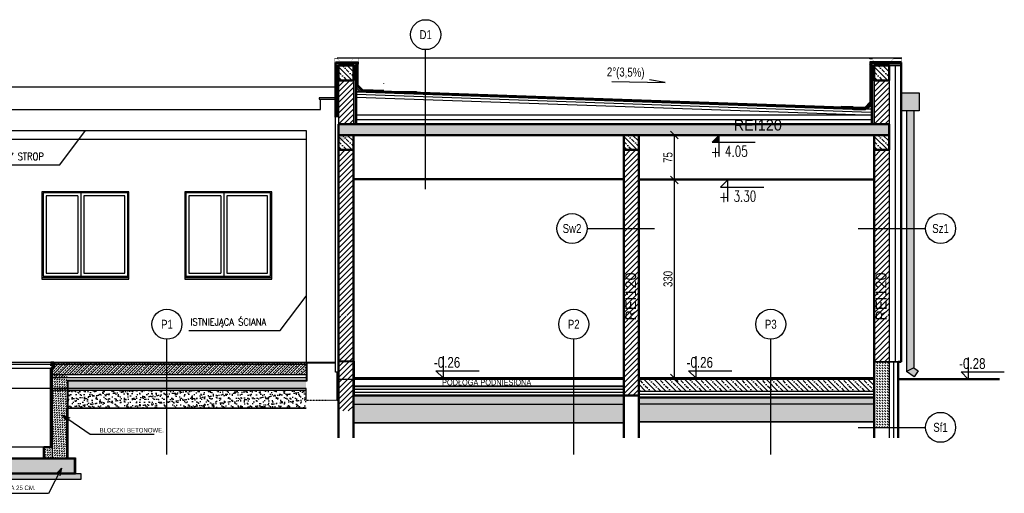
# Model space of a CAD drawing. Header units: centimetres. Extents: x 0 to 55409, y -2708 to 14680.
# Tile 6 of 215: x 31253 to 32893, y 16 to 805. Entities that reach past the tile are written whole.
import ezdxf
from ezdxf.enums import TextEntityAlignment as Align

# ---------------------------------------------------------------- set-up
doc = ezdxf.new("R2010")
doc.units = ezdxf.units.CM
doc.header["$LTSCALE"] = 0.01
for name, pattern in [('Ciągłe', [0]), ('DASHDOT', [25.4, 12.7, -6.35, 0, -6.35]), ('DASHED2', [9.525, 6.35, -3.175]), ('IZOLACJA_WODOODPORNA_0.25', [15, 7.5, -7.5])]:
    doc.linetypes.add(name, pattern=pattern)
for name, color, linetype in [('A-ELEWACJE', 3, 'Continuous'), ('A-Elewacje-G', 6, 'Continuous'), ('A-Elewacje_wypełnienia', 7, 'Continuous'), ('A-obróbki', 7, 'Continuous'), ('A-PRZERÓJ', 7, 'Continuous'), ('A_Ściany istniejące', 9, 'Continuous'), ('CKIZOLACJE', 2, 'Continuous'), ('CKKOTY_WYS', 3, 'Continuous'), ('CKOPIS_WIDOK', 3, 'Continuous'), ('CKPODLOGA_OPIS', 3, 'Continuous'), ('CKPODLOGA_OTOCZKI', 1, 'Continuous'), ('CKPODLOGA_STR', 7, 'Continuous'), ('CKPRZEKROJ', 7, 'Continuous'), ('CKSCIANY_KRESK', 254, 'Continuous'), ('CKSCIANY_WIDOK', 7, 'Ciągłe'), ('CKWYMIAR', 3, 'Continuous'), ('CSPROFILE_OSIE', 1, 'DASHDOT'), ('p.poz.', 240, 'Continuous'), ('PODKŁAD STAN ISTNIEJĄCY', 7, 'Continuous')]:
    doc.layers.add(name, color=color, linetype=linetype)
doc.layers.add('CKSCIANY_PRZEKR', color=6, linetype='Continuous', lineweight=50)
doc.layers.add('CSPROFILE_PRZEKR', color=4, linetype='Continuous', lineweight=50)
doc.styles.add('RomanS', font='romans.shx', dxfattribs={"width": 0.8})
doc.styles.add('SIMPLEX', font='simplex.shx', dxfattribs={"width": 0.7, "height": 17})
doc.styles.get("Standard").update_dxf_attribs({"font": 'ic-simplex.shx', "width": 0.8})
doc.styles.add('WS_ARIAL', font='ReemKufi-Regular.ttf', dxfattribs={"height": 12})
doc.linetypes.add('IZOLACJA_CIEPLNA_OS', pattern='A,0.001,[220,CADKON.SHX,S=0.05,R=0,X=0,Y=0],-1,[220,CADKON.SHX,S=0.05,R=180,X=1,Y=0],-1', length=2.001)
doc.dimstyles.new('CADKON cm', dxfattribs={"dimscale": 10, "dimtxt": 2.5, "dimasz": 2.5, "dimexe": 1.8, "dimexo": 5, "dimgap": 0.6, "dimtad": 1, "dimrnd": 0.1, "dimtxsty": 'Standard', "dimblk1": 'OBLIQUE', "dimblk2": 'OBLIQUE', "dimsah": 1, "dimcen": 2.5, "dimadec": 1, "dimazin": 2, "dimtfac": 1, "dimtix": 1, "dimtmove": 2, "dimatfit": 3, "dimldrblk": 'OPEN30', "dimfxl": 5, "dimfxlon": 1, "dimtfill": 1, "dimtolj": 1, "dimarcsym": 0})
doc.dimstyles.new('Kopia2 CADKON cm', dxfattribs={"dimscale": 5, "dimtxt": 3, "dimasz": 2.5, "dimexe": 1.8, "dimexo": 5, "dimgap": 0.6, "dimtad": 1, "dimrnd": 0.5, "dimtxsty": 'Standard', "dimblk1": 'OBLIQUE', "dimblk2": 'OBLIQUE', "dimsah": 1, "dimcen": 2.5, "dimadec": 1, "dimazin": 2, "dimtfac": 1, "dimtix": 1, "dimtmove": 2, "dimatfit": 3, "dimldrblk": 'OPEN30', "dimfxl": 2, "dimfxlon": 1, "dimtfill": 1, "dimtolj": 1, "dimarcsym": 0})

# ---------------------------------------------------------------- blocks, each defined once
blk = doc.blocks.new('A$7E88ED2232A4')
at = {"layer": 'A_Ściany istniejące'}
for p, q in [((2200, -438.098), (2200, 17.168)), ((24, -35.098), (2151, -35.098)), ((2151, -35.098), (2151, -425.098)), ((2151, -425.098), (25, -425.098)), ((2203, -438.098), (2200, -438.098)), ((2203, -484.674), (2203, -438.098))]:
    blk.add_line(p, q, dxfattribs=at)
at = {"layer": 'A_Ściany istniejące', "linetype": 'DASHED2'}
blk.add_line((2151, -484.674), (2203, -484.674), dxfattribs=at)
at = {"layer": 'A_Ściany istniejące'}
for points in [[(0, 17.168), (0, 0), (2175, 0), (2175, 17.168)], [(2151, -484.674), (2151, -465.098), (25, -465.098), (25, -484.674)]]:
    blk.add_lwpolyline(points, dxfattribs=at)
blk.add_lwpolyline([(2202, 17.168), (2202, 19.168), (2173, 19.168), (2173, 17.168)], close=True, dxfattribs=at)
at = {"layer": 'CKOPIS_WIDOK', "linetype": 'Continuous'}
for points in [[(1588.469, -92.339), (1740.784, -92.339), (1783.741, -35.098)], [(1955.728, -368.426), (2108.043, -368.426), (2151, -311.186)]]:
    blk.add_lwpolyline(points, dxfattribs=at)
at = {"layer": 'CKOPIS_WIDOK'}
for points in [[(2151, -50.098), (24, -50.098)], [(1770.978, -144.098), (1717.978, -144.098), (1717.978, -273.098), (1770.978, -273.098)], [(1770.978, -144.098), (1770.978, -273.098)], [(1775.978, -139.098), (1775.978, -278.098)], [(1780.978, -144.098), (1780.978, -273.098)], [(1780.978, -273.098), (1848.978, -273.098), (1848.978, -144.098), (1780.978, -144.098)], [(2008.975, -144.098), (1955.975, -144.098), (1955.975, -273.098), (2008.975, -273.098)], [(2008.975, -144.098), (2008.975, -273.098)], [(2013.975, -139.098), (2013.975, -278.098)], [(2018.975, -144.098), (2018.975, -273.098)], [(2018.975, -273.098), (2086.975, -273.098), (2086.975, -144.098), (2018.975, -144.098)], [(1710.978, -280.098), (1710.978, -283.098), (1855.978, -283.098), (1855.978, -280.098)], [(1948.975, -280.098), (1948.975, -283.098), (2093.975, -283.098), (2093.975, -280.098)]]:
    blk.add_lwpolyline(points, dxfattribs=at)
for points in [[(1855.978, -137.098), (1710.978, -137.098), (1710.978, -280.098), (1855.978, -280.098)], [(1853.978, -139.098), (1712.978, -139.098), (1712.978, -278.098), (1853.978, -278.098)], [(2093.975, -137.098), (1948.975, -137.098), (1948.975, -280.098), (2093.975, -280.098)], [(2091.975, -139.098), (1950.975, -139.098), (1950.975, -278.098), (2091.975, -278.098)]]:
    blk.add_lwpolyline(points, close=True, dxfattribs=at)
at = {"layer": 'CKOPIS_WIDOK', "char_height": 12, "width": 242.29972, "attachment_point": 1, "style": 'RomanS'}
for s, insert in [('{\\W0.85;ISTNIEJĄCY STROP}', (1591.049, -72.341)), ('{\\W0.85;ISTNIEJĄCA ŚCIANA}', (1958.308, -348.429))]:
    blk.add_mtext(s, dxfattribs=dict(at, insert=insert))
blk = doc.blocks.new('CK_S_EXT_ChannelsU100')
for p, q in [((34, 50), (-16, 50)), ((-16, 50), (-16, -50)), ((-10, -32), (-10, 32)), ((-2, 41), (30, 43)), ((34, 48), (34, 50)), ((-16, -50), (34, -50)), ((30, -43), (-2, -41)), ((34, -50), (34, -48))]:
    blk.add_line(p, q)
for centre, radius, start, end in [((-1, 32), 8.5, 94.574, 180), ((30, 48), 4.5, 274.574, 0), ((-1, -32), 8.5, 180, 265.426), ((30, -48), 4.5, 0, 85.426)]:
    blk.add_arc(centre, radius, start, end)
blk = doc.blocks.new('_OBLIQUE')
at = {"color": 0, "linetype": 'ByBlock'}
blk.add_line((-0.5, -0.5), (0.5, 0.5), dxfattribs=at)
blk = doc.blocks.new('_Open30')
at = {"color": 0, "linetype": 'ByBlock', "lineweight": -2}
for p, q in [((-1, 0.27), (0, 0)), ((0, 0), (-1, -0.27)), ((0, 0), (-1, 0))]:
    blk.add_line(p, q, dxfattribs=at)
blk = doc.blocks.new('*U242')
blk.add_lwpolyline([(0, 30), (0, 0), (-10, 10), (50, 10)])
at = {"insert": (-12, 33), "char_height": 15, "width": 56.1, "attachment_point": 1, "style": 'SIMPLEX'}
blk.add_mtext('{\\W0.8;+}', dxfattribs=at)
at = {"style": 'SIMPLEX', "width": 0.7}
blk.add_attdef('0,00', (8.5, 17.9), '', height=15, dxfattribs=at)
blk = doc.blocks.new('*U243')
blk.add_lwpolyline([(0, 30), (0, 0), (-10, 10), (50, 10)])
at = {"insert": (-12, 33), "char_height": 15, "width": 56.1, "attachment_point": 1, "style": 'SIMPLEX'}
blk.add_mtext('{\\W0.8;+}', dxfattribs=at)
at = {"style": 'SIMPLEX', "width": 0.7}
blk.add_attdef('0,00', (8.5, 17.9), '', height=15, dxfattribs=at)
blk = doc.blocks.new('*D244')
at = {"layer": 'CKOPIS_WIDOK', "color": 0, "lineweight": -2}
for p, q in [((32353.5, 613.1), (32334.5, 613.1)), ((32343.5, 613.1), (32343.5, 538.1)), ((32353.5, 538.1), (32334.5, 538.1))]:
    blk.add_line(p, q, dxfattribs=at)
at = {"layer": 'CKOPIS_WIDOK', "color": 0, "lineweight": -2, "xscale": 12.5, "yscale": 12.5, "zscale": 12.5}
for p, rotation in [((32343.5, 613.1), 90), ((32343.5, 538.1), 270)]:
    blk.add_blockref('_OBLIQUE', p, dxfattribs=dict(at, rotation=rotation))
at = {"layer": 'CKOPIS_WIDOK', "color": 0, "insert": (32333, 575.6), "char_height": 15, "attachment_point": 5, "rotation": 90, "bg_fill": 3, "box_fill_scale": 1.1, "bg_fill_color": 256, "bg_fill_true_color": 13158600, "bg_fill_transparency": 0}
blk.add_mtext('\\A1;75', dxfattribs=at)
blk = doc.blocks.new('*D245')
at = {"layer": 'CKOPIS_WIDOK', "color": 0, "lineweight": -2}
for p, q in [((32353.5, 538.1), (32334.5, 538.1)), ((32343.5, 538.1), (32343.5, 208.1)), ((32318.5, 208.1), (32334.5, 208.1))]:
    blk.add_line(p, q, dxfattribs=at)
at = {"layer": 'CKOPIS_WIDOK', "color": 0, "lineweight": -2, "xscale": 12.5, "yscale": 12.5, "zscale": 12.5}
for p, rotation in [((32343.5, 538.1), 90), ((32343.5, 208.1), 270)]:
    blk.add_blockref('_OBLIQUE', p, dxfattribs=dict(at, rotation=rotation))
at = {"layer": 'CKOPIS_WIDOK', "color": 0, "insert": (32333, 373.1), "char_height": 15, "attachment_point": 5, "rotation": 90, "bg_fill": 3, "box_fill_scale": 1.1, "bg_fill_color": 256, "bg_fill_true_color": 13158600, "bg_fill_transparency": 0}
blk.add_mtext('\\A1;330', dxfattribs=at)
blk = doc.blocks.new('*U226')
at = {"color": 0}
blk.add_circle((0, 0), 25, dxfattribs=at)
at = {"layer": 'CKPODLOGA_OPIS', "width": 0.8}
blk.add_attdef('OZNAČENÍ', text='', height=15, dxfattribs=at).set_placement((0, 0), align=Align.MIDDLE_CENTER)
blk = doc.blocks.new('*U396')
at = {"color": 0}
blk.add_circle((0, 0), 25, dxfattribs=at)
at = {"layer": 'CKPODLOGA_OPIS', "width": 0.8}
blk.add_attdef('OZNAČENÍ', text='', height=15, dxfattribs=at).set_placement((0, 0), align=Align.MIDDLE_CENTER)
blk = doc.blocks.new('Kanał 2')
at = {"layer": 'CKSCIANY_KRESK'}
h = blk.add_hatch(dxfattribs=at)
h.set_pattern_fill('ANSI33', color=256, style=0)
h.set_pattern_definition([(45, (4022.817, 20603.994), (-4.490128, 4.490128), []), (45, (4027.307, 20603.994), (-4.490128, 4.490128), [3.175, -1.5875])])
h.paths.add_polyline_path([(807, -20), (1205, -20), (1205, 0), (785, 0), (785, -10), (782, -10), (782, -25), (807, -25)])
h.paths.add_polyline_path([(821, -185), (820, -185), (820, -160), (821, -160)])
h = blk.add_hatch(dxfattribs=at)
h.set_pattern_fill('ANSI33', color=256, style=0)
h.set_pattern_definition([(45, (4022.817, 19911.177), (-4.490128, 4.490128), []), (45, (4027.307, 19911.177), (-4.490128, 4.490128), [3.175, -1.5875])])
h.paths.add_polyline_path([(820, -160), (180, -160), (180, -145), (162, -145), (162, -130.5), (144, -130.5), (144, -116), (126, -116), (126, -101.5), (108, -101.5), (108, -87), (90, -87), (90, -72.5), (72, -72.5), (72, -58), (54, -58), (54, -43.5), (36, -43.5), (36, -29), (18, -29), (18, -14.5), (0, -14.5), (0, 0), (-922, 0), (-922, -20), (-25.1, -20), (155.1, -165.1), (155.1, -185), (820, -185)])
h = blk.add_hatch(dxfattribs=at)
h.set_pattern_fill('STONE', color=256, scale=1.5)
h.set_pattern_definition([(45, (4923.7047, -20424.8222), (-0.26516504, 3.97747564), [3, -2.25])])
h.paths.add_polyline_path([(782, -25), (782, -65), (807, -65), (807, -46), (807, -46), (807, -46), (807, -30), (807, -25)])
h.paths.add_polyline_path([(807, -65), (782, -65), (782, -105), (807, -105), (807, -76)])
h.paths.add_polyline_path([(782, -105), (782, -141), (782, -160), (807, -160), (807, -105)])
h.paths.add_polyline_path([(768, -141), (768, -160), (782, -160), (782, -141), (780, -141)])
h = blk.add_hatch(dxfattribs=at)
h.set_pattern_fill('STONE', color=256, scale=1.5, double=1)
h.set_pattern_definition([(45, (3997.817, 20603.9938), (-0.26516504, 3.97747564), [3, -2.25])])
h.paths.add_polyline_path([(808, -46), (1205, -46), (1205, -31), (808, -31)])
h = blk.add_hatch(dxfattribs=at)
h.set_pattern_fill('AR-SAND', color=256, scale=0.2, double=1)
h.set_pattern_definition([(37.5, (3997.817, 20603.994), (-0.3200063, 9.7882647), [0, -7.7216, 0, -8.636, 0, -8.255]), (7.5, (3997.817, 20603.994), (8.990466, 14.336502), [0, -4.1656, 0, -6.9596, 0, -2.667]), (327.5, (3991.569, 20603.994), (15.8198474, 0.0287437), [0, -2.54, 0, -9.144, 0, -11.938]), (317.5, (3991.569, 20603.994), (15.271129, 4.4585865), [0, -1.27, 0, -5.9944, 0, -6.858])])
h.paths.add_polyline_path([(808, -76), (1205, -76), (1205, -60), (1205, -46), (808, -46)])
h = blk.add_hatch(dxfattribs=at)
h.set_pattern_fill('STONE', color=256, scale=1.5)
h.set_pattern_definition([(45, (4047.817, 19911.177), (-0.26516504, 3.97747564), [3, -2.25])])
h.paths.add_polyline_path([(830, -195), (145.1, -195), (145.1, -185), (830, -185)])
at = {"layer": 'CKIZOLACJE', "linetype": 'IZOLACJA_WODOODPORNA_0.25'}
for points in [[(-971, -0.5, 1, 1, 0), (-922.5, -0.5, 1, 1, 0), (-922.5, -30.5, 1, 1, 0), (-12.8, -30.5, 1, 1, 0), (154.6, -165.3, 1, 1, 0), (154.6, -185.5, 1, 1, 0), (821, -185.5, 0, 0, 0)], [(782, -20, 0.02, 0.02, 0), (895, -20, 0, 0, 0)]]:
    blk.add_lwpolyline(points, format="xyseb", dxfattribs=at)
at = {"layer": 'CKIZOLACJE', "linetype": 'IZOLACJA_WODOODPORNA_0.25', "ltscale": 0.5}
blk.add_lwpolyline([(680, -185.5, 1, 1, 0), (820.5, -185.5, 1, 1, 0), (820.5, -159.5, 1, 1, 0), (807.5, -159.5, 1, 1, 0), (807.5, -30.5, 1, 1, 0), (1205.5, -30.5, 1, 1, 0), (1205.5, -0.5, 1, 1, 0), (1254, -0.5, 0, 0, 0)], format="xyseb", dxfattribs=at)
at = {"layer": 'CKIZOLACJE', "linetype": 'IZOLACJA_CIEPLNA_OS', "ltscale": 3}
blk.add_lwpolyline([(807, -25), (1205, -25)], dxfattribs=at)
at = {"layer": 'CKIZOLACJE', "linetype": 'IZOLACJA_WODOODPORNA_0.25'}
blk.add_lwpolyline([(782, -46), (895, -46)], dxfattribs=at)
at = {"layer": 'CKPODLOGA_STR', "color": 6, "lineweight": 35}
for p, q in [((785, 0), (1205, 0)), ((807, -76), (1205, -76))]:
    blk.add_line(p, q, dxfattribs=at)
at = {"layer": 'CKPODLOGA_STR', "color": 7}
for p, q in [((782, -20), (895, -20)), ((782, -20), (1205, -20)), ((807, -46), (1205, -46))]:
    blk.add_line(p, q, dxfattribs=at)
at = {"layer": 'CKPODLOGA_STR', "color": 7, "lineweight": 0}
blk.add_line((782, -46), (895, -46), dxfattribs=at)
at = {"layer": 'CKPODLOGA_STR', "color": 7}
for points in [[(821, -186), (154.1, -186), (154.1, -165.6), (-13, -31), (-923, -31), (-923, -1)], [(1254, 0), (1205, 0), (1205, -30), (807, -30), (807, -160), (820, -160), (820, -185), (155.1, -185)], [(1254, -1), (1206, -1), (1206, -31), (808, -31), (808, -159), (821, -159), (821, -186), (680, -186)]]:
    blk.add_lwpolyline(points, dxfattribs=at)
at = {"layer": 'CKSCIANY_KRESK'}
for p, q in [((782, -76), (782, 0)), ((782, -10), (782, -160)), ((782, -25), (807, -25)), ((780, -141), (782, -141))]:
    blk.add_line(p, q, dxfattribs=at)
blk.add_lwpolyline([(680, -185), (830, -185), (830, -195), (680, -195)], dxfattribs=at)
at = {"layer": 'CKSCIANY_PRZEKR'}
for p, q in [((780, -10), (780, -141)), ((780, -141), (768, -141))]:
    blk.add_line(p, q, dxfattribs=at)
for points in [[(807, -76), (807, -160)], [(768, -141), (768, -160)], [(680, -160), (820, -160), (820, -185), (680, -185)]]:
    blk.add_lwpolyline(points, dxfattribs=at)
at = {"layer": 'CKSCIANY_WIDOK'}
for p, q in [((780, 0), (-922, 0)), ((780, -10), (-922, -10)), ((780, -141), (162, -141))]:
    blk.add_line(p, q, dxfattribs=at)
at = {"layer": 'CSPROFILE_OSIE'}
for p, q in [((782.5, -11), (782.5, 1)), ((786, -5), (779, -5))]:
    blk.add_line(p, q, dxfattribs=at)
at = {"layer": 'CSPROFILE_PRZEKR', "xscale": -0.1, "yscale": 0.1, "zscale": 0.1}
blk.add_blockref('CK_S_EXT_ChannelsU100', (783.4, -5), dxfattribs=at)
at = {"layer": 'CKOPIS_WIDOK', "insert": (861.1, -116.6), "char_height": 7.5, "width": 120.259, "attachment_point": 7}
blk.add_mtext('\\A1;BLOCZKI BETONOWE.', dxfattribs=at)
at = {"layer": 'CKOPIS_WIDOK', "insert": (754.4, -212.6), "char_height": 7.5, "attachment_point": 9}
blk.add_mtext('\\A1;PŁYTA ŻELBETOWA 25 CM.', dxfattribs=at)
at = {"layer": 'CKOPIS_WIDOK', "ltscale": 0.5, "annotation_type": 0, "has_hookline": 1}
for points, hookline_direction, text_width in [([(799.5, -87.5), (845.6, -119.6), (858.1, -119.6)], 0, 90.8), ([(797.4, -176.2), (775.9, -218), (763.4, -218)], 1, 120.4)]:
    blk.add_leader(points, dimstyle='CADKON cm', override={"dimscale": 5}, dxfattribs=dict(at, hookline_direction=hookline_direction, text_width=text_width))

msp = doc.modelspace()

# ---------------------------------------------------------------- hatches: boundary and pattern name
at = {"layer": 'A-Elewacje_wypełnienia'}
h = msp.add_hatch(dxfattribs=at)
h.set_pattern_fill('STONE', color=256, scale=1.5, style=0)
h.set_pattern_definition([(45, (0, -2767.2502), (-0.26516504, 3.97747564), [3, -2.25])])
h.paths.add_polyline_path([(32258.236, 193.09), (32175.946, 193.09), (32175.946, 189.09), (32258.236, 189.09), (32258.236, 193.09), (32259.236, 193.09), (32259.236, 189.57), (32258.736, 189.57), (32258.736, 190.07), (32258.236, 190.07)])
h.paths.add_polyline_path([(31809.236, 193.09), (31809.236, 189.09), (32175.946, 189.09), (32175.946, 193.09)])
h.paths.add_polyline_path([(31954.237, 207.115), (32098.128, 194.09), (31954.237, 192.115)], flags=9)
h = msp.add_hatch(dxfattribs=at)
h.set_pattern_fill('STONE', color=256, scale=1.5, style=0, double=1)
h.set_pattern_definition([(45, (28048.7442, 23204.9392), (-0.26516504, 3.97747564), [3, -2.25])])
h.paths.add_polyline_path([(31814.213, 159.11), (31814.213, 174.11)])
h.paths.add_polyline_path([(32259.236, 164.07), (32259.236, 178.09), (31809.236, 178.09), (31809.236, 164.07)])
h.paths.add_polyline_path([(32284.236, 165.09), (32284.236, 175.07), (32676.213, 175.07), (32676.213, 165.09)])
h = msp.add_hatch(dxfattribs=at)
h.set_pattern_fill('AR-SAND', color=256, scale=0.2, style=0, double=1)
h.set_pattern_definition([(37.5, (30343.9335, 26933.347), (-0.3200063, 9.7882647), [0, -7.7216, 0, -8.636, 0, -8.255]), (7.5, (30343.933, 26933.347), (8.9904657, 14.336502), [0, -4.1656, 0, -6.9596, 0, -2.667]), (327.5, (30337.685, 26933.347), (15.8198474, 0.0287437), [0, -2.54, 0, -9.144, 0, -11.938]), (317.5, (30337.685, 26933.347), (15.271129, 4.4585865), [0, -1.27, 0, -5.9944, 0, -6.858])])
h.paths.add_polyline_path([(32259.236, 133.07), (32259.236, 164.07), (31809.236, 164.07), (31809.236, 144.13), (31809.236, 133.07)])
h.paths.add_polyline_path([(32284.236, 135.07), (32284.236, 164.09), (32676.213, 164.09), (32676.213, 144.13), (32676.213, 135.07)])
at = {"layer": 'CKKOTY_WYS', "ltscale": 0.01}
h = msp.add_hatch(color=256, dxfattribs=at)
h.dxf.hatch_style = 1
h.paths.add_polyline_path([(32418.406, 613.09), (32406.406, 601.09), (32418.406, 601.09)])
at = {"layer": 'CKSCIANY_KRESK', "transparency": 33554661}
h = msp.add_hatch(dxfattribs=at)
h.set_pattern_fill('CONCRETE-BASIC', color=256, scale=3, angle=270, style=0)
h.set_pattern_definition([(315, (27770.943, 26055.009), (8.4852814, 8.4852814), []), (315, (27770.943, 26046.524), (12.727922, 4.2426407), [6, -3, 0, -3])])
h.paths.add_polyline_path([(31809.213, 729.09), (31809.259, 704.09), (31784.759, 704.09), (31784.713, 729.09)])
h = msp.add_hatch(dxfattribs=at)
h.set_pattern_fill('CONCRETE-BASIC', color=256, scale=3, angle=270, style=0)
h.set_pattern_definition([(315, (28662.92, 26055.009), (8.4852814, 8.4852814), []), (315, (28662.92, 26046.524), (12.727922, 4.2426407), [6, -3, 0, -3])])
h.paths.add_polyline_path([(32701.19, 729.09), (32701.236, 704.09), (32676.736, 704.09), (32676.69, 729.09)])
at = {"layer": 'CKSCIANY_KRESK', "lineweight": 5, "transparency": 33554687}
h = msp.add_hatch(dxfattribs=at)
h.set_pattern_fill('ANSI31', color=256, scale=2, style=0)
h.set_pattern_definition([(45, (0, -2766.25), (-4.490128, 4.490128), [])])
h.paths.add_polyline_path([(31809.213, 704.09), (31809.259, 631.09), (31784.759, 631.09), (31784.713, 704.09)])
h = msp.add_hatch(dxfattribs=at)
h.set_pattern_fill('ANSI31', color=256, scale=2, style=0)
h.set_pattern_definition([(45, (891.9767, -2766.25), (-4.490128, 4.490128), [])])
h.paths.add_polyline_path([(32701.19, 704.09), (32701.236, 631.09), (32676.736, 631.09), (32676.69, 704.09)])
at = {"layer": 'CKSCIANY_KRESK', "linetype": 'ByBlock', "lineweight": -3, "true_color": 0x7a7b7a}
h = msp.add_hatch(color=8, dxfattribs=at)
h.dxf.hatch_style = 1
h.paths.add_polyline_path([(32730.213, 218.678), (32742.705, 209.979), (32749.562, 219.827), (32742.213, 224.944), (32742.213, 653.347), (32751.103, 653.347), (32751.103, 683.237), (32721.213, 683.237), (32721.213, 653.347), (32730.213, 653.347), (32730.216, 231.424)])
at = {"layer": 'CKSCIANY_KRESK', "transparency": 33554661}
h = msp.add_hatch(dxfattribs=at)
h.set_pattern_fill('CONCRETE-BASIC', color=256, scale=3, angle=270, style=0)
h.set_pattern_definition([(315, (28725.124, 25530.009), (8.4852814, 8.4852814), []), (315, (28725.124, 25521.524), (12.727922, 4.2426407), [6, -3, 0, -3])])
h.paths.add_polyline_path([(32701.213, 612.99), (31809.531, 613.19), (31783.941, 600.889), (31784.826, 630.966), (32701.213, 631.012)])
h = msp.add_hatch(dxfattribs=at)
h.set_pattern_fill('CONCRETE-BASIC', color=256, scale=3, angle=270, style=0)
h.set_pattern_definition([(315, (27770.943, 25939.009), (8.4852814, 8.4852814), []), (315, (27770.943, 25930.524), (12.727922, 4.2426407), [6, -3, 0, -3])])
h.paths.add_polyline_path([(31809.213, 613.09), (31809.259, 588.09), (31784.759, 588.09), (31784.713, 613.09)])
h = msp.add_hatch(dxfattribs=at)
h.set_pattern_fill('CONCRETE-BASIC', color=256, scale=3, angle=270, style=0)
h.set_pattern_definition([(315, (28245.943, 25939.009), (8.4852814, 8.4852814), []), (315, (28245.943, 25930.524), (12.727922, 4.2426407), [6, -3, 0, -3])])
h.paths.add_polyline_path([(32284.213, 613.09), (32284.259, 588.09), (32259.759, 588.09), (32259.713, 613.09)])
h = msp.add_hatch(dxfattribs=at)
h.set_pattern_fill('CONCRETE-BASIC', color=256, scale=3, angle=270, style=0)
h.set_pattern_definition([(315, (28662.92, 25939.009), (8.4852814, 8.4852814), []), (315, (28662.92, 25930.524), (12.727922, 4.2426407), [6, -3, 0, -3])])
h.paths.add_polyline_path([(32701.19, 613.09), (32701.236, 588.09), (32676.736, 588.09), (32676.69, 613.09)])
at = {"layer": 'CKSCIANY_KRESK', "lineweight": 5, "transparency": 33554687}
h = msp.add_hatch(dxfattribs=at)
h.set_pattern_fill('ANSI31', color=256, scale=2, style=0)
h.set_pattern_definition([(45, (12792.962, -1037.659), (-4.490128, 4.490128), [])])
h.paths.add_polyline_path([(31784.762, 311.09), (31809.262, 311.088), (31809.219, 153.09), (31784.719, 153.09)])
h.paths.add_polyline_path([(31784.262, 312.09), (31809.262, 312.09), (31809.278, 588.09), (31784.278, 588.09)])
h = msp.add_hatch(dxfattribs=at)
h.set_pattern_fill('ANSI31', color=256, scale=2, style=0)
h.set_pattern_definition([(45, (13267.962, -1037.659), (-4.490128, 4.490128), [])])
h.paths.add_polyline_path([(32259.762, 311.09), (32284.262, 311.088), (32284.219, 180.09), (32259.719, 180.09)])
h.paths.add_polyline_path([(32259.262, 312.09), (32284.262, 312.09), (32284.278, 588.09), (32259.278, 588.09)])
h = msp.add_hatch(dxfattribs=at)
h.set_pattern_fill('ANSI31', color=256, scale=2, style=0)
h.set_pattern_definition([(45, (13684.939, -1037.659), (-4.490128, 4.490128), [])])
h.paths.add_polyline_path([(32676.739, 311.09), (32701.239, 311.088), (32701.196, 236.09), (32676.696, 236.09)])
h.paths.add_polyline_path([(32676.239, 312.09), (32701.239, 312.09), (32701.255, 588.09), (32676.255, 588.09)])
at = {"layer": 'CKSCIANY_KRESK'}
h = msp.add_hatch(dxfattribs=at)
h.set_pattern_fill('DASH', color=256, angle=135, style=0)
h.set_pattern_definition([(135, (-18011.1815, 69151.279), (4e-16, 4.49012806), [3.175, -3.175])])
h.paths.add_polyline_path([(32701.213, 235.09), (32676.213, 235.09), (32676.213, 125.654), (32701.213, 125.654)])

# ---------------------------------------------------------------- linework, layer by layer
at = {"layer": 'A-ELEWACJE', "color": 1, "lineweight": 50}
msp.add_line((32885.33, 206.09), (32716.195, 206.09), dxfattribs=at)
at = {"layer": 'A-Elewacje-G', "linetype": 'ByBlock', "lineweight": -3}
for p, q in [((32730.213, 653.347), (32730.213, 218.678)), ((32742.213, 653.347), (32742.213, 224.944))]:
    msp.add_line(p, q, dxfattribs=at)
at = {"layer": 'A-Elewacje-G'}
for p, q in [((32742.213, 224.944), (32730.213, 218.678)), ((32742.705, 209.979), (32730.213, 218.678)), ((32742.213, 224.944), (32749.562, 219.827)), ((32749.562, 219.827), (32742.705, 209.979))]:
    msp.add_line(p, q, dxfattribs=at)
at = {"layer": 'A-Elewacje-G', "linetype": 'ByBlock', "lineweight": -3}
msp.add_lwpolyline([(32751.103, 653.347), (32721.213, 653.347), (32721.213, 683.237), (32751.103, 683.237)], close=True, dxfattribs=at)
at = {"layer": 'A-obróbki'}
for points in [[(31817.178, 732.341, 0.3, 0.3, 0), (31818.178, 730.853, 0.3, 0.3, 0), (31818.178, 740.34, 0.3, 0.3, 0), (31776.736, 741.237, 0.3, 0.3, 0), (31776.736, 729.528, 0.3, 0.3, 0), (31778.736, 731.453, 0.3, 0.3, 0)], [(31778.236, 732.042, 0.3, 0.3, 0), (31778.236, 740.125, 0.3, 0.3, 0), (31782.588, 740.125, 0.3, 0.3, 0), (31786.123, 736.59, 0.3, 0.3, 0), (31805.407, 736.59, 0.3, 0.3, 0), (31807.942, 739.321, 0.3, 0.3, 0), (31817.178, 739.206, 0.3, 0.3, 0), (31817.178, 732.919, 0.3, 0.3, 0)], [(32669.127, 732.126, 0.3, 0.3, 0), (32667.713, 730.212, 0.3, 0.3, 0), (32667.713, 740.115, 0.3, 0.3, 0), (32722.532, 741.237, 0.3, 0.3, 0), (32722.532, 729.312, 0.3, 0.3, 0), (32720.606, 731.238, 0.3, 0.3, 0)], [(32721.532, 732.042, 0.3, 0.3, 0), (32721.532, 740.125, 0.3, 0.3, 0), (32708.595, 740.125, 0.3, 0.3, 0), (32705.059, 736.59, 0.3, 0.3, 0), (32675.483, 736.59, 0.3, 0.3, 0), (32672.948, 739.125, 0.3, 0.3, 0), (32668.713, 739.125, 0.3, 0.3, 0), (32668.713, 732.919, 0.3, 0.3, 0)]]:
    msp.add_lwpolyline(points, format="xyseb", dxfattribs=at)
at = {"layer": 'A_Ściany istniejące'}
msp.add_lwpolyline([(31782.236, 206.09), (31832.236, 206.09)], dxfattribs=at)
at = {"layer": 'CKIZOLACJE'}
for p, q in [((31809.236, 729.09), (31779.236, 729.09)), ((32676.213, 729.09), (32701.213, 729.09)), ((32671.213, 656.08), (32661.402, 656.083)), ((32671.213, 646.09), (31814.236, 646.09))]:
    msp.add_line(p, q, dxfattribs=at)
at = {"layer": 'CKIZOLACJE', "linetype": 'IZOLACJA_CIEPLNA_OS', "ltscale": 1.4}
for p, q in [((31781.736, 729.09), (31781.736, 643.09)), ((31811.736, 729.09), (31811.736, 631.09)), ((32673.713, 729.09), (32673.713, 631.09)), ((31820.348, 685.526), (31814.236, 691.639)), ((32664.875, 656.02), (32671.213, 662.36))]:
    msp.add_line(p, q, dxfattribs=at)
at = {"layer": 'CKIZOLACJE', "linetype": 'IZOLACJA_CIEPLNA_OS', "ltscale": 5}
for p, q in [((32671.213, 638.59), (31814.236, 638.59)), ((32708.695, 235.09), (32708.695, 108.09))]:
    msp.add_line(p, q, dxfattribs=at)
at = {"layer": 'CKIZOLACJE', "linetype": 'IZOLACJA_WODOODPORNA_0.25'}
for points in [[(31779.236, 734.594, 1, 1, 0), (31815.736, 734.594, 1, 1, 0), (31815.736, 696.771, 1, 1, 0), (31824.649, 687.856, 1, 1, 0), (31859.81, 686.646, 0, 0, 0)], [(31814.736, 709.222, 1, 1, 0), (31814.736, 695.357, 1, 1, 0), (31824.243, 685.848, 1, 1, 0), (31824.852, 685.869, 0, 0, 0)], [(31815.736, 707.42, 1, 1, 0), (31815.736, 695.771, 1, 1, 0), (31824.645, 686.861, 1, 1, 0), (31824.852, 686.868, 0, 0, 0)], [(32660.597, 656.59, 1, 1, 0), (32642.552, 656.59, 1, 1, 0), (32640.3, 657.32, 1, 1, 0), (31824.046, 685.893, 0, 0, 0)], [(32660.597, 657.59, 1, 1, 0), (32642.71, 657.59, 1, 1, 0), (32640.476, 658.315, 1, 1, 0), (31824.887, 686.864, 0, 0, 0)], [(32670.713, 679.967, 1, 1, 0), (32670.713, 666.103, 1, 1, 0), (32661.206, 656.594, 1, 1, 0), (32660.597, 656.615, 0, 0, 0)], [(32669.713, 678.166, 1, 1, 0), (32669.713, 666.517, 1, 1, 0), (32660.804, 657.606, 1, 1, 0), (32660.597, 657.614, 0, 0, 0)], [(32642.868, 658.59, 1, 1, 0), (32642.868, 658.59, 1, 1, 0), (32640.651, 659.309, 1, 1, 0), (32621.213, 659.993, 0, 0, 0)], [(32284.236, 175.57, 1, 1, 0), (32675.713, 175.57, 1, 1, 0), (32675.713, 235.59, 1, 1, 0), (32721.213, 235.59, 1, 1, 0)], [(31809.236, 178.59, 1, 1, 0), (32284.236, 178.59, 0, 0, 0)], [(32284.736, 179.09, 1, 1, 0), (32284.726, 176.07, 1, 1, 0), (32284.722, 177.07, 0, 0, 0)]]:
    msp.add_lwpolyline(points, format="xyseb", dxfattribs=at)
at = {"layer": 'CKIZOLACJE', "linetype": 'IZOLACJA_CIEPLNA_OS', "ltscale": 1.4}
for points in [[(31814.236, 731.59), (31779.236, 731.59)], [(32671.213, 731.59), (32721.213, 731.59)]]:
    msp.add_lwpolyline(points, dxfattribs=at)
at = {"layer": 'CKIZOLACJE'}
for points in [[(31814.236, 729.09), (31779.236, 729.09)], [(32671.213, 729.09), (32721.213, 729.09)], [(31814.236, 697.74), (31814.236, 631.09)], [(31814.236, 685.74), (31914.236, 685.74), (31914.236, 682.74)], [(32660.985, 646.09), (31814.236, 675.734)], [(32671.213, 672.666), (32671.213, 631.09)]]:
    msp.add_lwpolyline(points, dxfattribs=at)
at = {"layer": 'CKIZOLACJE', "linetype": 'IZOLACJA_WODOODPORNA_0.25', "ltscale": 0.8}
msp.add_lwpolyline([(32721.236, 734.59, 1, 1, 0), (32669.713, 734.59, 1, 1, 0), (32669.713, 667.517, 1, 1, 0), (32660.8, 658.602, 1, 1, 0), (32642.713, 658.59, 0, 0, 0)], format="xyseb", dxfattribs=at)
at = {"layer": 'CKIZOLACJE', "linetype": 'IZOLACJA_CIEPLNA_OS', "ltscale": 6}
msp.add_lwpolyline([(32711.213, 729.09), (32711.213, 235.09)], dxfattribs=at)
at = {"layer": 'CKIZOLACJE', "linetype": 'IZOLACJA_CIEPLNA_OS', "ltscale": 3}
for points in [[(32671.213, 650.735), (31814.236, 680.737)], [(31809.236, 184.09), (32259.236, 184.09)], [(32284.236, 181.09), (32675.213, 181.09)]]:
    msp.add_lwpolyline(points, dxfattribs=at)
at = {"layer": 'CKIZOLACJE', "linetype": 'IZOLACJA_WODOODPORNA_0.25', "ltscale": 10}
for points in [[(31809.736, 189.105, 0.02, 0.02, 0), (32259.236, 189.075, 0, 0, 0)], [(32284.236, 186.1, 0.02, 0.02, 0), (32676.213, 186.1, 0, 0, 0)]]:
    msp.add_lwpolyline(points, format="xyseb", dxfattribs=at)
at = {"layer": 'CKKOTY_WYS', "ltscale": 0.01}
for points in [[(31958.282, 244.09), (31958.283, 208.09), (31946.283, 220.089), (32018.283, 220.092)], [(32379.212, 244.09), (32379.213, 208.09), (32367.213, 220.089), (32439.213, 220.092)], [(32833.062, 242.09), (32833.063, 206.09), (32821.062, 218.089), (32893.062, 218.092)]]:
    msp.add_lwpolyline(points, dxfattribs=at)
at = {"layer": 'CKPODLOGA_OTOCZKI'}
for p, q in [((31929.368, 522.97), (31929.368, 755.391)), ((32198.094, 457.153), (32310.271, 457.153)), ((32649.659, 457.153), (32761.836, 457.153)), ((32175.946, 80.59), (32175.946, 272.522)), ((32504.146, 80.59), (32504.146, 272.522)), ((32649.659, 125.654), (32761.836, 125.654))]:
    msp.add_line(p, q, dxfattribs=at)
at = {"layer": 'CKPODLOGA_STR', "color": 7, "ltscale": 10}
for p, q in [((31810.236, 236.09), (31810.236, 180.09)), ((32675.213, 236.09), (32675.213, 191.07)), ((32676.213, 235.09), (32721.213, 235.09)), ((31809.236, 206.09), (32259.236, 206.09)), ((32284.236, 206.09), (32675.213, 206.09)), ((32259.236, 194.09), (31809.236, 194.09)), ((31809.236, 194.09), (32259.236, 194.09)), ((31809.236, 189.09), (32259.236, 189.09)), ((32284.236, 186.11), (32676.213, 186.11)), ((32284.236, 186.09), (32676.213, 186.09)), ((32284.236, 186.09), (32675.213, 186.09)), ((32284.236, 179.09), (31809.236, 179.09)), ((31809.236, 179.09), (32285.236, 179.09)), ((31809.236, 178.09), (32284.236, 178.09)), ((31809.236, 164.07), (32259.236, 164.07)), ((32675.213, 176.07), (32284.236, 176.07)), ((32284.236, 175.09), (32675.213, 175.09)), ((32676.213, 175.07), (32284.236, 175.07)), ((32284.236, 165.09), (32676.213, 165.09)), ((32284.236, 165.09), (32676.213, 165.09)), ((32285.236, 177.07), (32285.236, 179.09))]:
    msp.add_line(p, q, dxfattribs=at)
at = {"layer": 'CKPODLOGA_STR', "color": 6, "lineweight": 35, "ltscale": 10}
for p, q in [((31809.236, 208.09), (32259.236, 208.09)), ((32284.236, 208.09), (32420.668, 208.09)), ((31809.236, 133.07), (32259.236, 133.07)), ((32284.236, 135.07), (32676.213, 135.07))]:
    msp.add_line(p, q, dxfattribs=at)
at = {"layer": 'CKPODLOGA_STR', "color": 7, "ltscale": 10}
for points in [[(31779.236, 735.094), (31816.236, 735.094), (31816.236, 696.978), (31824.852, 688.361)], [(31784.236, 734.09), (31815.236, 734.09), (31815.236, 695.564), (31824.446, 686.352), (31824.852, 686.366)], [(32721.236, 735.09), (32669.213, 735.09), (32669.213, 667.724), (32660.597, 659.106)], [(32721.236, 734.09), (32670.213, 734.09), (32670.213, 666.31), (32661.003, 657.098), (32660.597, 657.112)], [(31814.236, 701.92), (31814.236, 695.15), (31824.046, 685.338), (31824.887, 685.367)], [(31815.236, 701.92), (31815.236, 695.564), (31824.446, 686.352), (31824.852, 686.366)], [(31816.236, 701.92), (31816.236, 695.978), (31824.848, 687.365), (31824.852, 687.365)], [(31816.236, 695.978), (31824.869, 687.344)], [(31859.81, 698.146), (31859.81, 699.146)], [(32660.597, 657.09), (32642.631, 657.09), (32640.388, 657.817), (31824.046, 686.397)], [(31859.81, 687.146), (31824.842, 688.37)], [(32660.597, 658.09), (32642.789, 658.09), (32640.563, 658.812), (31824.887, 687.368)], [(32670.213, 672.666), (32670.213, 666.31), (32661.003, 657.098), (32660.597, 657.112)], [(32669.213, 672.666), (32669.213, 666.724), (32660.601, 658.11), (32660.597, 658.111)], [(32642.947, 659.09), (32640.738, 659.806), (32621.213, 660.49)], [(32660.597, 656.09), (32642.473, 656.09)], [(32660.597, 657.09), (32642.631, 657.09)], [(32660.58, 658.09), (32642.789, 658.09)], [(32660.597, 659.09), (32642.796, 659.09)], [(32669.213, 666.724), (32660.58, 658.09)]]:
    msp.add_lwpolyline(points, dxfattribs=at)
at = {"layer": 'CKPODLOGA_STR', "color": 6, "lineweight": 35, "ltscale": 10}
for points in [[(31809.236, 208.09), (32259.236, 208.09)], [(32284.236, 208.09), (32676.213, 208.09)]]:
    msp.add_lwpolyline(points, dxfattribs=at)
at = {"layer": 'CKPRZEKROJ'}
for p, q in [((31784.236, 729.09), (31784.236, 631.09)), ((31809.236, 729.09), (31809.236, 631.09)), ((32676.213, 729.09), (32676.213, 631.09)), ((32701.213, 729.09), (32701.213, 108.09))]:
    msp.add_line(p, q, dxfattribs=at)
at = {"layer": 'CKPRZEKROJ', "color": 4}
for p, q in [((32259.236, 540.09), (31809.236, 540.09)), ((32259.236, 538.09), (31809.236, 538.09)), ((32284.236, 540.09), (32676.213, 540.09)), ((32284.236, 538.09), (32676.213, 538.09))]:
    msp.add_line(p, q, dxfattribs=at)
at = {"layer": 'CKPRZEKROJ'}
for points in [[(32722.531, 741.237), (31781.736, 741.237)], [(29524.208, 693.237), (31779.236, 693.237)]]:
    msp.add_lwpolyline(points, dxfattribs=at)
at = {"layer": 'CKSCIANY_PRZEKR'}
for p, q in [((31779.236, 734.09), (31814.236, 734.09)), ((31814.236, 734.09), (31779.236, 734.09)), ((31814.236, 734.09), (31814.236, 697.74)), ((32671.213, 734.09), (32671.213, 672.666)), ((32671.213, 734.09), (32721.213, 734.09)), ((32721.213, 734.09), (32721.213, 235.09)), ((31809.236, 613.09), (31809.236, 108.09)), ((32259.236, 613.09), (32259.236, 108.09)), ((32284.236, 613.09), (32284.236, 108.09)), ((32284.236, 613.09), (32284.236, 108.09)), ((32676.213, 613.09), (32676.213, 108.09)), ((32716.195, 235.09), (32716.195, 108.09))]:
    msp.add_line(p, q, dxfattribs=at)
for points in [[(31784.236, 729.09), (31809.236, 729.09), (31809.236, 704.09), (31784.236, 704.09)], [(32676.213, 729.09), (32701.213, 729.09), (32701.213, 704.09), (32676.213, 704.09)], [(32259.236, 613.09), (32284.236, 613.09), (32284.236, 588.09), (32259.236, 588.09)], [(32676.213, 613.09), (32701.213, 613.09), (32701.213, 588.09), (32676.213, 588.09)]]:
    msp.add_lwpolyline(points, close=True, dxfattribs=at)
for points in [[(32671.213, 672.666), (32671.213, 665.896), (32661.402, 656.083), (32660.597, 656.09), (32642.473, 656.09), (32640.213, 656.823), (31814.236, 685.74)], [(32701.213, 631.09), (32701.213, 613.09)], [(32716.195, 235.09), (32721.213, 235.09)]]:
    msp.add_lwpolyline(points, dxfattribs=at)
at = {"layer": 'CKWYMIAR', "lineweight": -3}
msp.add_lwpolyline([(32239.235, 702.399), (32328.043, 700.623), (32302.255, 705.32), (32302.255, 705.32)], dxfattribs=at)

# ---------------------------------------------------------------- block references
at = {"layer": 'CKKOTY_WYS', "ltscale": 0.01}
ref = msp.add_blockref('*U243', (32418.406, 613.09), dxfattribs=dict(at, xscale=-1.2, yscale=1.2, zscale=1.2, rotation=179.9999999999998))
ref.add_attrib('0,00', '4.05', (32427.91, 577.025), dxfattribs={"layer": '0', "height": 18, "style": 'SIMPLEX', "width": 0.7})
ref = msp.add_blockref('*U242', (32432.594, 538.09), dxfattribs=dict(at, xscale=-1.2, yscale=1.2, zscale=1.2, rotation=179.9999999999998))
ref.add_attrib('0,00', '3.30', (32442.097, 502.025), dxfattribs={"layer": '0', "height": 18, "style": 'SIMPLEX', "width": 0.7})
at = {"layer": 'CKPODLOGA_OTOCZKI'}
ref = msp.add_blockref('*U226', (31929.368, 780.391), dxfattribs=at)
ref.add_attrib('Označení', 'D1', dxfattribs={"layer": 'CKPODLOGA_OPIS', "height": 15, "width": 0.8}).set_placement((31929.368, 780.391), align=Align.MIDDLE_CENTER)
ref = msp.add_blockref('*U396', (32173.094, 457.153), dxfattribs=at)
ref.add_attrib('Označení', 'Sw2', dxfattribs={"layer": 'CKPODLOGA_OPIS', "height": 15, "width": 0.8}).set_placement((32173.094, 457.153), align=Align.MIDDLE_CENTER)
ref = msp.add_blockref('*U396', (32786.836, 457.153), dxfattribs=at)
ref.add_attrib('Označení', 'Sz1', dxfattribs={"layer": 'CKPODLOGA_OPIS', "height": 15, "width": 0.8}).set_placement((32786.836, 457.153), align=Align.MIDDLE_CENTER)
ref = msp.add_blockref('*U226', (32175.946, 297.522), dxfattribs=at)
ref.add_attrib('Označení', 'P2', dxfattribs={"layer": 'CKPODLOGA_OPIS', "height": 15, "width": 0.8}).set_placement((32175.946, 297.522), align=Align.MIDDLE_CENTER)
ref = msp.add_blockref('*U226', (32504.146, 297.522), dxfattribs=at)
ref.add_attrib('Označení', 'P3', dxfattribs={"layer": 'CKPODLOGA_OPIS', "height": 15, "width": 0.8}).set_placement((32504.146, 297.522), align=Align.MIDDLE_CENTER)
ref = msp.add_blockref('*U396', (32786.836, 125.654), dxfattribs=at)
ref.add_attrib('Označení', 'Sf1', dxfattribs={"layer": 'CKPODLOGA_OPIS', "height": 15, "width": 0.8}).set_placement((32786.836, 125.654), align=Align.MIDDLE_CENTER)

# ---------------------------------------------------------------- texts
at = {"layer": 'CKKOTY_WYS', "ltscale": 0.01, "width": 0.8}
for s, p in [('-0.26', (31943.088, 224.975)), ('-0.26', (32364.017, 224.975)), ('-0.28', (32817.867, 222.975))]:
    msp.add_text(s, height=18, dxfattribs=at).set_placement(p)
at = {"layer": 'CKOPIS_WIDOK', "linetype": 'Continuous', "insert": (32231.37, 725.962), "char_height": 15, "width": 199.52193, "attachment_point": 1, "rotation": 358.999538}
msp.add_mtext('2%%D(3,5%)', dxfattribs=at)
at = {"layer": 'CKOPIS_WIDOK', "insert": (31956.737, 205.615), "char_height": 10, "width": 211.67671, "attachment_point": 1, "style": 'RomanS'}
msp.add_mtext('\\pxi-3,l3,ql,t3;{\\Fic-simplex.shx;PODŁOGA PODNIESIONA}', dxfattribs=at)
at = {"layer": 'p.poz.', "color": 1, "true_color": 0xff1a1a, "style": 'WS_ARIAL'}
for rotation, p in [(0.067192, (32442.332, 620.508)), (90.067192, (32279.939, 303.646)), (90.067192, (32696.916, 303.646))]:
    msp.add_text('REI120', height=18, rotation=rotation, dxfattribs=at).set_placement(p)

# ---------------------------------------------------------------- next in the draw order: block references
at = {"layer": 'PODKŁAD STAN ISTNIEJĄCY'}
msp.add_blockref('A$7E88ED2232A4', (29579.236, 655.688), dxfattribs=at)

# ---------------------------------------------------------------- next in the draw order: dimensions: what is measured, and where the dimension line sits
at = {"layer": 'CKOPIS_WIDOK'}
dim = msp.add_linear_dim(base=(32343.536, 538.09), p1=(32418.406, 613.09), p2=(32418.406, 538.09), angle=90, dimstyle='Kopia2 CADKON cm', override={"dimfxl": 2, "dimfxlon": 1, "dimtfill": 1, "dimtfillclr": 0}, dxfattribs=at)
dim.commit()
dim.dimension.update_dxf_attribs({"geometry": '*D244', "text_midpoint": (32333.036, 575.59)})

# ---------------------------------------------------------------- next in the draw order: linework, layer by layer
at = {"layer": 'CKIZOLACJE', "linetype": 'IZOLACJA_WODOODPORNA_0.25'}
msp.add_lwpolyline([(31809.736, 180.09, 1, 1, 0), (31809.736, 235.59, 1, 1, 0), (31784.236, 235.59, 0, 0, 0)], format="xyseb", dxfattribs=at)
at = {"layer": 'CKPODLOGA_OTOCZKI'}
msp.add_line((31498.522, 80.59), (31498.522, 272.522), dxfattribs=at)
at = {"layer": 'CKPODLOGA_STR', "color": 7, "ltscale": 10}
for p, q in [((31810.236, 236.09), (31784.236, 236.09)), ((31809.236, 235.09), (31784.236, 235.09))]:
    msp.add_line(p, q, dxfattribs=at)
at = {"layer": 'CKSCIANY_PRZEKR'}
for p, q in [((31779.236, 734.09), (31779.236, 643.09)), ((32701.213, 631.09), (31784.236, 631.09)), ((31784.236, 631.09), (31784.236, 108.09)), ((32701.213, 613.09), (31789.213, 613.09))]:
    msp.add_line(p, q, dxfattribs=at)
msp.add_lwpolyline([(31784.236, 613.09), (31809.236, 613.09), (31809.236, 588.09), (31784.236, 588.09)], close=True, dxfattribs=at)

# ---------------------------------------------------------------- next in the draw order: block references
at = {"layer": 'A-PRZERÓJ', "rotation": 360}
msp.add_blockref('Kanał 2', (30525.236, 233.59), dxfattribs=at)
at = {"layer": 'CKPODLOGA_OTOCZKI'}
ref = msp.add_blockref('*U226', (31498.522, 297.522), dxfattribs=at)
ref.add_attrib('Označení', 'P1', dxfattribs={"layer": 'CKPODLOGA_OPIS', "height": 15, "width": 0.8}).set_placement((31498.522, 297.522), align=Align.MIDDLE_CENTER)

# ---------------------------------------------------------------- next in the draw order: dimensions: what is measured, and where the dimension line sits
at = {"layer": 'CKOPIS_WIDOK'}
dim = msp.add_linear_dim(base=(32343.536, 208.09), p1=(32418.406, 538.09), p2=(32343.536, 208.09), angle=90, dimstyle='Kopia2 CADKON cm', override={"dimtmove": 2, "dimfxl": 2, "dimfxlon": 1, "dimtfill": 1, "dimtfillclr": 0}, dxfattribs=at)
dim.commit()
dim.dimension.update_dxf_attribs({"geometry": '*D245', "text_midpoint": (32333.036, 373.09)})

# ---------------------------------------------------------------- next in the draw order: hatches: boundary and pattern name
at = {"layer": 'CKSCIANY_KRESK', "transparency": 33554661}
h = msp.add_hatch(dxfattribs=at)
h.set_pattern_fill('CONCRETE-BASIC', color=256, scale=3, angle=270, style=0)
h.set_pattern_definition([(315, (0, -2766.25), (8.4852814, 8.4852814), []), (315, (-2e-15, -2774.735), (12.727922, 4.2426407), [6, -3, 0, -3])])
h.paths.add_polyline_path([(32676.213, 186.11), (32675.213, 206.09), (32420.668, 205.09), (32284.236, 206.09), (32284.236, 186.11)])

doc.saveas('drawing.dxf')
